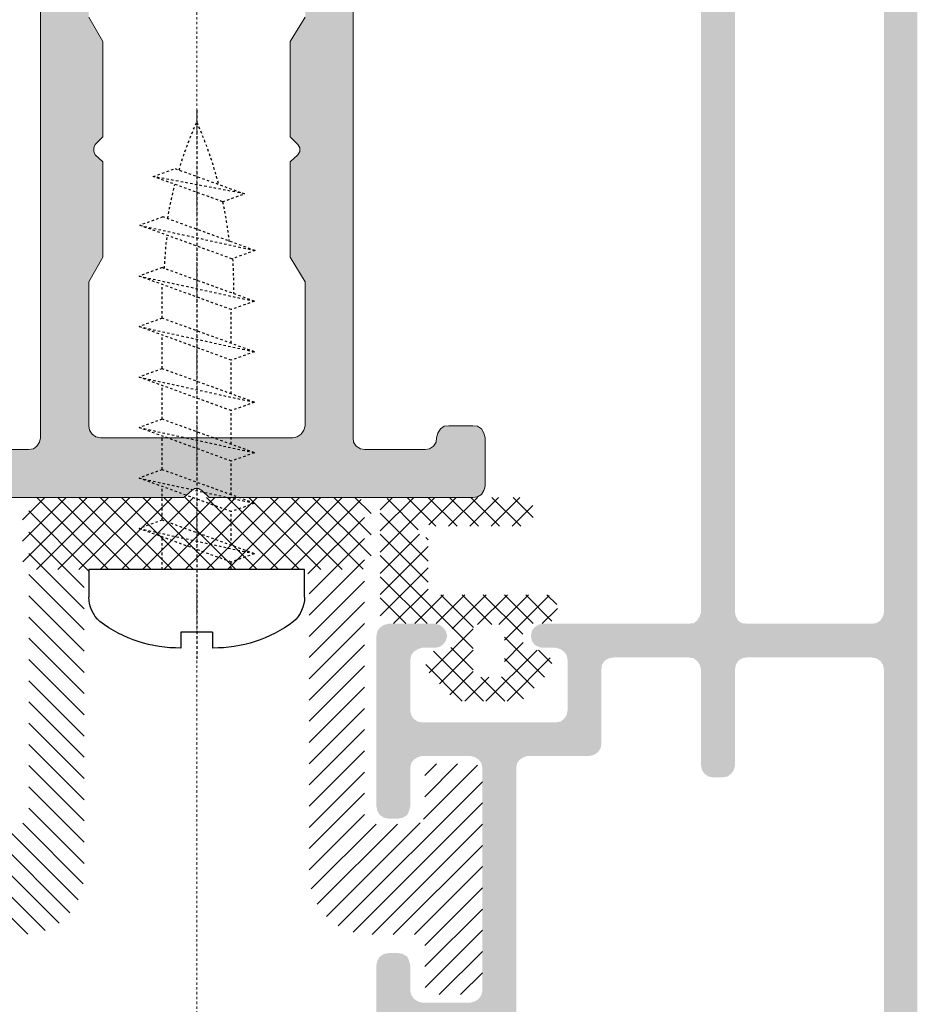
# Model space of a CAD drawing. Header units: millimetres. Extents: x -158258 to 126254, y -16359 to 60195.
# Tile 55 of 173: x -133838 to -133801, y 10539 to 10580. Entities that reach past the tile are written whole.
import ezdxf

# ---------------------------------------------------------------- set-up
doc = ezdxf.new("R2010")
doc.units = ezdxf.units.MM
doc.header["$LTSCALE"] = 0.1
doc.header["$MEASUREMENT"] = 0
doc.linetypes.add('CENTER', pattern=[2, 1.25, -0.25, 0.25, -0.25])
doc.linetypes.add('HIDDEN', pattern=[0.375, 0.25, -0.125])
for name, color, linetype, lineweight in [('01. Aluminium (Main Structure)', 6, 'Continuous', 5), ('2_Centerline', 1, 'CENTER', 15), ('3_Hatch', 8, 'Continuous', 0)]:
    doc.layers.add(name, color=color, linetype=linetype, lineweight=lineweight)
doc.layers.add('CENTER LINE', color=8, linetype='CENTER')
doc.layers.add('HARDWARES', color=7, linetype='Continuous')

# ---------------------------------------------------------------- blocks, each defined once
blk = doc.blocks.new('A$C23054C9A')
at = {"layer": '3_Hatch'}
h = blk.add_hatch(color=256, dxfattribs=at)
h.dxf.hatch_style = 1
h.paths.add_polyline_path([(10.36235835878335, 60.5273725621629), (10.36235835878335, 25.99274578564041), (10.32502586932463, 25.82786062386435), (10.21613944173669, 25.645346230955), (10.03258803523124, 25.53542278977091), (9.850073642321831, 25.51675654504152), (4.654635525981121, 25.51675654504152), (4.453454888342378, 25.53542278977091), (4.289606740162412, 25.645346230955), (4.197312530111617, 25.82786062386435), (4.16101705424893, 25.99274578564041), (4.16101705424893, 60.5273725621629), (4.197312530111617, 60.71092396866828), (4.289606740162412, 60.87477211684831), (4.453454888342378, 60.98469555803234), (4.654635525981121, 61.02202804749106), (9.850073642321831, 61.02202804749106), (10.03258803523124, 60.98469555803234), (10.21613944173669, 60.87477211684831), (10.32502586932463, 60.71092396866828)], flags=16)
h.paths.add_polyline_path([(4.16101705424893, 5.890237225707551), (4.106055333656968, 6.091417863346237), (3.996131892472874, 6.256303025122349), (3.84991297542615, 6.366226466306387), (3.648732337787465, 6.402521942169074), (3.246371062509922, 6.402521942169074), (3.063856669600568, 6.366226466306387), (2.898971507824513, 6.256303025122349), (2.789048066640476, 6.091417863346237), (2.752752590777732, 5.890237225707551), (2.752752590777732, 1.902919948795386), (2.69779087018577, 1.701739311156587), (2.587867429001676, 1.536854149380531), (2.441648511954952, 1.426930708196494), (2.240467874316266, 1.408264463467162), (-4.454491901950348, 1.408264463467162), (-4.637006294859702, 1.426930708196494), (-4.801891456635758, 1.536854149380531), (-4.911814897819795, 1.701739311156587), (-4.948110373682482, 1.902919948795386), (-4.948110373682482, 19.49896664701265), (-4.911814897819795, 19.70014728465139), (-4.801891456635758, 19.84636620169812), (-4.637006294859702, 19.95628964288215), (-4.454491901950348, 20.01125136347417), (-1.893068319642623, 20.01125136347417), (-1.710553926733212, 20.04754683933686), (-1.545668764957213, 20.15747028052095), (-1.435745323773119, 20.32235544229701), (-1.399449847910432, 20.50486983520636), (-1.399449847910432, 23.59620736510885), (-1.380783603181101, 23.7973880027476), (-1.271897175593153, 23.96227316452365), (-1.088345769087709, 24.07219660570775), (-0.88716513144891, 24.10849208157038), (2.240467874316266, 24.10849208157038), (2.441648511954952, 24.07219660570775), (2.587867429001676, 23.96227316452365), (2.69779087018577, 23.7973880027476), (2.752752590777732, 23.59620736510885), (2.752752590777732, 19.60889008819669), (2.789048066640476, 19.40770945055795), (2.898971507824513, 19.26149053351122), (3.063856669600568, 19.15156709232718), (3.246371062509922, 19.11527161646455), (3.648732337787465, 19.11527161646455), (3.84991297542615, 19.15156709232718), (3.996131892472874, 19.26149053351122), (4.106055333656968, 19.40770945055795), (4.16101705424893, 19.60889008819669), (4.16101705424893, 23.59620736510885), (4.197312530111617, 23.7973880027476), (4.289606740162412, 23.96227316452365), (4.453454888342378, 24.07219660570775), (4.654635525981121, 24.10849208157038), (9.850073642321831, 24.10849208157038), (10.03258803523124, 24.07219660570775), (10.21613944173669, 23.96227316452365), (10.32502586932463, 23.7973880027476), (10.36235835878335, 23.59620736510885), (10.36235835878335, 1.902919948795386), (10.32502586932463, 1.701739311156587), (10.21613944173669, 1.536854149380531), (10.03258803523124, 1.426930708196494), (9.850073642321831, 1.408264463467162), (4.654635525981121, 1.408264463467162), (4.453454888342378, 1.426930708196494), (4.289606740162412, 1.536854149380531), (4.197312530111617, 1.701739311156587), (4.16101705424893, 1.902919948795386)], flags=16)
h.paths.add_polyline_path([(-6.045270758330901, 4.536934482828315), (-6.35637483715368, 4.225830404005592), (-6.35637483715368, 1.902919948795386), (-6.3937073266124, 1.701739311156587), (-6.502593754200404, 1.536854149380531), (-6.667478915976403, 1.426930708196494), (-6.868659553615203, 1.408264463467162), (-9.246531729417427, 1.408264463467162), (-9.447712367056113, 1.426930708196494), (-9.593931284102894, 1.536854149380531), (-9.70385472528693, 1.701739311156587), (-9.75881644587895, 1.902919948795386), (-9.75881644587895, 2.506461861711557), (-9.795111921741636, 2.688976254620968), (-9.905035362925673, 2.853861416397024), (-10.06992052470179, 2.963784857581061), (-10.25243491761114, 3.000080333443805), (-10.45361555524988, 2.963784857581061), (-10.61850071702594, 2.853861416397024), (-10.72842415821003, 2.688976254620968), (-10.76471963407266, 2.506461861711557), (-10.76471963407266, 0.493618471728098), (-10.72842415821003, 0.3111040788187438), (-10.61850071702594, 0.1462189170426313), (-10.45361555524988, 0.03629547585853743), (-10.25243491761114, -4.035882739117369e-12), (10.25243491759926, -4.035882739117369e-12), (10.453615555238, -0.05496172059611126), (10.59983447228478, -0.1648851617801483), (10.70975791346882, -0.3111040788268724), (10.76471963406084, -0.512284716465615), (10.76471963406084, -1.518187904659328), (10.80101510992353, -1.700702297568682), (10.89227230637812, -1.865587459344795), (11.05715746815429, -1.975510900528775), (11.25833810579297, -1.99314013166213), (11.44085249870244, -1.975510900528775), (11.6057376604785, -1.865587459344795), (11.71566110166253, -1.700702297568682), (11.75195657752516, -1.518187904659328), (11.75195657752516, 61.91800779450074), (11.71566110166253, 62.11918843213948), (11.6057376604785, 62.28407359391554), (11.44085249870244, 62.39296002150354), (11.25833810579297, 62.41162626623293), (-1.746849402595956, 62.41162626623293), (-1.948030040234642, 62.39296002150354), (-2.094248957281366, 62.28407359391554), (-2.20417239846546, 62.11918843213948), (-2.259134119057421, 61.91800779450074), (-2.259134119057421, 61.5156465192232), (-2.20417239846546, 61.3507613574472), (-2.094248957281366, 61.16824696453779), (-1.948030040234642, 61.05832352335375), (-1.746849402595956, 61.02202804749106), (2.240467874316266, 61.02202804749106), (2.441648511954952, 60.98469555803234), (2.587867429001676, 60.87477211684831), (2.69779087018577, 60.71092396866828), (2.752752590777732, 60.5273725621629), (2.752752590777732, 25.99274578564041), (2.69779087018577, 25.82786062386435), (2.587867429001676, 25.645346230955), (2.441648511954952, 25.53542278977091), (2.240467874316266, 25.51675654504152), (-3.832283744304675, 25.51675654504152), (-3.997168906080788, 25.48046106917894), (-4.088426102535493, 25.42549934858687), (-4.179683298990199, 25.37053762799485), (-4.23464501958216, 25.29794667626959), (-4.289606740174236, 25.22431871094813), (-4.308272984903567, 25.13306151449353), (-4.325902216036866, 25.05943354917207), (-4.325902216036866, 24.96817635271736), (-4.308272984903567, 24.87691915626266), (-4.289606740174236, 24.78566195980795), (-4.23464501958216, 24.7120339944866), (-4.179683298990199, 24.63944304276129), (-4.088426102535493, 24.58448132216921), (-3.997168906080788, 24.54818584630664), (-3.88724546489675, 24.51085335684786), (-3.302369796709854, 24.51085335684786), (-3.101189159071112, 24.4558916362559), (-2.953933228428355, 24.34700520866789), (-2.84504680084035, 24.19974927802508), (-2.807714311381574, 23.99856864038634), (-2.807714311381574, 21.9141713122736), (-2.84504680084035, 21.71299067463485), (-2.953933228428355, 21.5481055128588), (-3.101189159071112, 21.43818207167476), (-3.302369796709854, 21.40188659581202), (-8.86283669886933, 21.40188659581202), (-9.045351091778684, 21.43818207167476), (-9.21023625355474, 21.5481055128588), (-9.320159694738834, 21.71299067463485), (-9.356455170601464, 21.9141713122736), (-9.356455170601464, 23.99856864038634), (-9.320159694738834, 24.19974927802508), (-9.21023625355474, 24.34700520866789), (-9.045351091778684, 24.4558916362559), (-8.86283669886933, 24.51085335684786), (-8.331885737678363, 24.51085335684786), (-8.130705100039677, 24.54818584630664), (-7.984486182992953, 24.65707227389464), (-7.874562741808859, 24.80432820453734), (-7.819601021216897, 25.00550884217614), (-7.874562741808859, 25.20668947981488), (-7.984486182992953, 25.35290839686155), (-8.130705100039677, 25.46283183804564), (-8.331885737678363, 25.51675654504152), (-10.25243491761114, 25.51675654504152), (-10.45361555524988, 25.46283183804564), (-10.61850071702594, 25.35290839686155), (-10.72842415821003, 25.20668947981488), (-10.76471963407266, 25.00550884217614), (-10.76471963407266, 17.9081877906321), (-10.72842415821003, 17.70700715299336), (-10.61850071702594, 17.54212199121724), (-10.45361555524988, 17.43219855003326), (-10.25243491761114, 17.39590307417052), (-9.868739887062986, 17.39590307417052), (-9.667559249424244, 17.43219855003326), (-9.48504485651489, 17.54212199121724), (-9.41141689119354, 17.70700715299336), (-9.356455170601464, 17.9081877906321), (-9.356455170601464, 19.49896664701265), (-9.320159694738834, 19.70014728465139), (-9.21023625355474, 19.84636620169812), (-9.045351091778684, 19.95628964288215), (-8.86283669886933, 20.01125136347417), (-6.868659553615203, 20.01125136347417), (-6.667478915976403, 19.95628964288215), (-6.502593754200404, 19.84636620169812), (-6.3937073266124, 19.70014728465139), (-6.35637483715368, 19.49896664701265), (-6.35637483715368, 10.24362030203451), (-6.3937073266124, 10.06110590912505), (-6.502593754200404, 9.896220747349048), (-6.667478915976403, 9.786297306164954), (-6.868659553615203, 9.731335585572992), (-8.86283669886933, 9.731335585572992), (-9.045351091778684, 9.786297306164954), (-9.21023625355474, 9.896220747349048), (-9.320159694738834, 10.06110590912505), (-9.356455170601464, 10.24362030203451), (-9.356455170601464, 11.30448521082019), (-9.41141689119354, 11.4869996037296), (-9.48504485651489, 11.65188476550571), (-9.667559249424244, 11.76180820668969), (-9.868739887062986, 11.79810368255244), (-10.25243491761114, 11.79810368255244), (-10.45361555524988, 11.76180820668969), (-10.61850071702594, 11.65188476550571), (-10.72842415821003, 11.4869996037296), (-10.76471963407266, 11.30448521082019), (-10.76471963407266, 6.987397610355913), (-10.74709040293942, 6.859844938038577), (-10.70975791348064, 6.768587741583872), (-10.65479619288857, 6.694959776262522), (-10.59983447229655, 6.639998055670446), (-10.54590976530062, 6.585036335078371), (-10.47228179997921, 6.548740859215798), (-10.39865383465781, 6.512445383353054), (-10.32606288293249, 6.493779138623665), (-10.25243491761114, 6.493779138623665), (-10.16117772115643, 6.493779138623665), (-10.08858676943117, 6.530074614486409), (-10.01495880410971, 6.567407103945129), (-9.941330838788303, 6.603702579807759), (-9.887406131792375, 6.676293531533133), (-9.8324444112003, 6.74992149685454), (-9.75881644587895, 6.987397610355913), (-9.75881644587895, 7.590939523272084), (-9.70385472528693, 7.792120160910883), (-9.593931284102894, 7.957005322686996), (-9.447712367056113, 8.066928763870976), (-9.246531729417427, 8.085595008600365), (-6.868659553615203, 8.085595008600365), (-6.667478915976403, 8.066928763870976), (-6.502593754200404, 7.957005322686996), (-6.3937073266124, 7.792120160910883), (-6.35637483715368, 7.590939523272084), (-6.35637483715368, 5.268029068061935), (-6.045270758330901, 4.956924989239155), (-5.954013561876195, 4.829372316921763), (-5.954013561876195, 4.664487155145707)])
blk = doc.blocks.new('A$C768C5112')
at = {"layer": '3_Hatch'}
h = blk.add_hatch(color=256, dxfattribs=at)
h.dxf.hatch_style = 1
h.paths.add_polyline_path([(-4.223506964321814, -41.98522546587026), (-3.912497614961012, -41.67421611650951), (-3.912497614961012, -37.70677351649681), (-4.498231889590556, -36.68251605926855), (-4.498231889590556, -2.487038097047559), (-4.461947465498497, -2.304579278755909), (-4.352057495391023, -2.139744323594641), (-4.205883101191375, -2.029854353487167), (-4.004763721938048, -1.993569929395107), (4.004763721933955, -1.993569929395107), (4.188259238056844, -2.029854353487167), (4.35205749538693, -2.139744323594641), (4.461947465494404, -2.304579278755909), (4.516892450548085, -2.487038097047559), (4.516892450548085, -36.68251605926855), (3.894873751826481, -37.70677351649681), (3.894873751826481, -41.67421611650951), (4.205883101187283, -41.98522546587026), (4.297112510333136, -42.13139986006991), (4.297112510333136, -42.27757425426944), (4.205883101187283, -42.42374864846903), (3.894873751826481, -42.71713413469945), (3.894873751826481, -46.6845767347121), (4.516892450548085, -47.70883419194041), (4.516892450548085, -53.70716784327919), (4.461947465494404, -53.8896266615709), (4.35205749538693, -54.05446161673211), (4.188259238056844, -54.16435158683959), (4.004763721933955, -54.2006360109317), (-4.004763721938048, -54.2006360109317), (-4.205883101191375, -54.16435158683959), (-4.352057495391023, -54.05446161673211), (-4.461947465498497, -53.8896266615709), (-4.498231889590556, -53.70716784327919), (-4.498231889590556, -47.70883419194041), (-3.912497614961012, -46.6845767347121), (-3.912497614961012, -42.71713413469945), (-4.223506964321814, -42.42374864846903), (-4.278451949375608, -42.27757425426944), (-4.278451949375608, -42.13139986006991)], flags=16)
h.paths.add_polyline_path([(10.03938179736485, -54.01714049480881), (9.984436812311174, -54.2006360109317), (9.965776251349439, -54.38309482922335), (9.856922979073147, -54.54792978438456), (9.692088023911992, -54.65781975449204), (9.509629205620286, -54.69410417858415), (7.003930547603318, -54.69410417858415), (6.821471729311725, -54.65781975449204), (6.637976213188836, -54.54792978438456), (6.528086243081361, -54.38309482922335), (6.510462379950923, -54.2006360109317), (6.510462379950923, -2.487038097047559), (6.528086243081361, -2.304579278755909), (6.637976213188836, -2.139744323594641), (6.821471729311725, -2.029854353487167), (7.003930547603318, -1.993569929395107), (11.88677733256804, -1.993569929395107), (12.17912612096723, -1.682560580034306), (12.32530051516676, -1.591331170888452), (12.47147490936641, -1.591331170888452), (12.59898874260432, -1.682560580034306), (12.92865865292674, -1.993569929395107), (27.50255676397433, -1.993569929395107), (27.68605228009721, -2.029854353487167), (27.86851109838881, -2.139744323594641), (27.95974050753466, -2.304579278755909), (27.99602493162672, -2.487038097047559), (27.99602493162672, -6.985269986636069), (27.95974050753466, -7.186389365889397), (27.86851109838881, -7.351224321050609), (27.68605228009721, -7.461114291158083), (27.50255676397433, -7.497398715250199), (18.81710233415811, -7.497398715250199), (18.61598295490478, -7.533683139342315), (18.45114799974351, -7.64357310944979), (18.34125802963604, -7.808408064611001), (18.30497360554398, -8.009527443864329), (18.30497360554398, -13.47707180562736), (18.34125802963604, -13.67819118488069), (18.45114799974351, -13.86065000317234), (18.61598295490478, -13.95291611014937), (18.81710233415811, -13.98920053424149), (21.79760859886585, -13.98920053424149), (21.99872797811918, -13.95291611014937), (22.16356293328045, -13.86065000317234), (22.27241620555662, -13.67819118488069), (22.29107676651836, -13.47707180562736), (22.29107676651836, -13.00122750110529), (22.27241620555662, -12.80010812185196), (22.16356293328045, -12.65393372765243), (21.99872797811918, -12.5440437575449), (21.79760859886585, -12.49013547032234), (20.80963556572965, -12.49013547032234), (20.60851618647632, -12.4528143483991), (20.46234179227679, -12.34292437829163), (20.35245182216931, -12.19674998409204), (20.29750683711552, -11.99563060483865), (20.29750683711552, -10.00309737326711), (20.35245182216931, -9.801977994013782), (20.46234179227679, -9.655803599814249), (20.60851618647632, -9.545913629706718), (20.80963556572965, -9.49096864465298), (23.64396743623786, -9.49096864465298), (23.93735292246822, -9.179959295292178), (24.08352731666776, -9.106353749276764), (24.2297017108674, -9.106353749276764), (24.35721554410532, -9.179959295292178), (24.68688545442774, -9.49096864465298), (27.50255676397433, -9.49096864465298), (27.68605228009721, -9.545913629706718), (27.86851109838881, -9.655803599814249), (27.95974050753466, -9.801977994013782), (27.99602493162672, -10.00309737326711), (27.99602493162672, -11.99563060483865), (27.95974050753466, -12.19674998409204), (27.86851109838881, -12.34292437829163), (27.68605228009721, -12.4528143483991), (27.50255676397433, -12.49013547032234), (26.51562042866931, -12.49013547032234), (26.31450104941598, -12.5440437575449), (26.16832665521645, -12.65393372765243), (26.05843668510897, -12.80010812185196), (26.00349170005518, -13.00122750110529), (26.00349170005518, -13.47707180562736), (26.05843668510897, -13.67819118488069), (26.16832665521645, -13.86065000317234), (26.31450104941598, -13.95291611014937), (26.51562042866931, -13.98920053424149), (29.51375055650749, -13.98920053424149), (29.69724607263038, -13.95291611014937), (29.86208102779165, -13.86065000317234), (29.97093430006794, -13.67819118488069), (29.98959486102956, -13.47707180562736), (29.97093430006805, 81.00442663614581), (29.86208102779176, 81.1879221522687), (29.77966355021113, 81.24286713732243), (29.69724607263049, 81.29781212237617), (29.60549831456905, 81.3066240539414), (29.5137505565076, 81.31543598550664), (-29.51375055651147, 81.31543598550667), (-29.7148699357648, 81.2978121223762), (-29.86104432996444, 81.18792215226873), (-29.97093430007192, 81.00442663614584), (-30.00721872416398, 80.84062837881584), (-30.00721872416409, -13.47707180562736), (-29.97093430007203, -13.67819118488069), (-29.86104432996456, -13.86065000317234), (-29.71486993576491, -13.95291611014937), (-29.51375055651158, -13.98920053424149), (-26.4959231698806, -13.98920053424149), (-26.31346435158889, -13.95291611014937), (-26.14862939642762, -13.86065000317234), (-26.03873942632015, -13.67819118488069), (-26.00245500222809, -13.47707180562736), (-26.00245500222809, -13.00122750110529), (-26.03873942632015, -12.80010812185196), (-26.14862939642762, -12.65393372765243), (-26.31346435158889, -12.5440437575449), (-26.4959231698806, -12.49013547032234), (-27.52018062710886, -12.49013547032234), (-27.68501558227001, -12.4528143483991), (-27.86747440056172, -12.34292437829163), (-27.97736437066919, -12.19674998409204), (-28.01364879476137, -11.99563060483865), (-28.01364879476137, -10.00309737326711), (-27.97736437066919, -9.801977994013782), (-27.86747440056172, -9.655803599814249), (-27.68501558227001, -9.545913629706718), (-27.52018062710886, -9.49096864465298), (-24.68584875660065, -9.49096864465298), (-24.37483940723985, -9.179959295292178), (-24.24732557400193, -9.106353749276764), (-24.06383005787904, -9.106353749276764), (-23.93631622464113, -9.179959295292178), (-23.62530687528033, -9.49096864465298), (-20.80963556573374, -9.49096864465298), (-20.60851618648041, -9.545913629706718), (-20.44368123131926, -9.655803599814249), (-20.33379126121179, -9.801977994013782), (-20.29750683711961, -10.00309737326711), (-20.29750683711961, -11.99563060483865), (-20.33379126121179, -12.19674998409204), (-20.44368123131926, -12.34292437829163), (-20.60851618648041, -12.4528143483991), (-20.80963556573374, -12.49013547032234), (-21.81523246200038, -12.49013547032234), (-22.01635184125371, -12.5440437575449), (-22.16252623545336, -12.65393372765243), (-22.27241620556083, -12.80010812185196), (-22.30870062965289, -13.00122750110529), (-22.30870062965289, -13.47707180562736), (-22.27241620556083, -13.67819118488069), (-22.16252623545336, -13.86065000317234), (-22.01635184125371, -13.95291611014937), (-21.81523246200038, -13.98920053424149), (-18.79740507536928, -13.98920053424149), (-18.61494625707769, -13.95291611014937), (-18.45011130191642, -13.86065000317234), (-18.34125802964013, -13.67819118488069), (-18.30393690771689, -13.47707180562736), (-18.30393690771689, -8.009527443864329), (-18.34125802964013, -7.808408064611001), (-18.45011130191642, -7.64357310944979), (-18.61494625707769, -7.533683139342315), (-18.79740507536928, -7.497398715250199), (-27.52018062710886, -7.497398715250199), (-27.68501558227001, -7.461114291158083), (-27.86747440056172, -7.351224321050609), (-27.97736437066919, -7.186389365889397), (-28.01364879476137, -6.985269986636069), (-28.01364879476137, -2.487038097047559), (-27.97736437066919, -2.304579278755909), (-27.86747440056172, -2.139744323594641), (-27.68501558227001, -2.029854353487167), (-27.52018062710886, -1.993569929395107), (-12.92762195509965, -1.993569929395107), (-12.61764930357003, -1.682560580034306), (-12.48909877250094, -1.591331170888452), (-12.3429243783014, -1.591331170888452), (-12.17808942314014, -1.682560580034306), (-11.86708007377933, -1.993569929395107), (-7.002893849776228, -1.993569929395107), (-6.801774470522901, -2.029854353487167), (-6.655600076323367, -2.139744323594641), (-6.545710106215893, -2.304579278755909), (-6.509425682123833, -2.487038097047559), (-6.509425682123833, -54.2006360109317), (-6.545710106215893, -54.38309482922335), (-6.655600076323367, -54.54792978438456), (-6.801774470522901, -54.65781975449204), (-7.002893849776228, -54.69410417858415), (-9.508592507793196, -54.69410417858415), (-9.709711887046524, -54.65781975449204), (-9.855886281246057, -54.54792978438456), (-9.965776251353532, -54.38309482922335), (-10.0020606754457, -54.2006360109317), (-10.03834509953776, -54.01714049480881), (-10.14823506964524, -53.83468167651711), (-10.31307002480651, -53.72479170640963), (-10.4955288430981, -53.70716784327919), (-11.50216243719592, -53.70716784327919), (-11.70328181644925, -53.72479170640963), (-11.8494562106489, -53.83468167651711), (-11.95934618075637, -54.01714049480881), (-12.01325446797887, -54.2006360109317), (-12.01325446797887, -56.21182980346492), (-11.95934618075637, -56.39532531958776), (-11.8494562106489, -56.55912357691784), (-11.70328181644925, -56.66901354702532), (-11.50216243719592, -56.68767410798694), (-0.5297525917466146, -56.68767410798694), (-0.201119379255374, -56.39532531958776), (-0.07256884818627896, -56.3217197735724), (0.07360554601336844, -56.3217197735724), (0.2197799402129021, -56.39532531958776), (0.5121287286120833, -56.68767410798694), (11.50216243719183, -56.68767410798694), (11.68565795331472, -56.66901354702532), (11.8494562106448, -56.55912357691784), (11.95934618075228, -56.39532531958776), (12.01429116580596, -56.21182980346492), (12.01429116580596, -54.2006360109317), (11.95934618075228, -54.01714049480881), (11.8494562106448, -53.83468167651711), (11.68565795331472, -53.72479170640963), (11.50216243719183, -53.70716784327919), (10.4965655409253, -53.70716784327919), (10.29544616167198, -53.72479170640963), (10.14927176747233, -53.83468167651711)])
h.paths.add_polyline_path([(27.99602493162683, 77.82280099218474), (27.95974050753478, 78.0062965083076), (27.86851109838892, 78.1887553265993), (27.68605228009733, 78.29864529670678), (27.50255676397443, 78.33492972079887), (-27.52018062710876, 78.3349297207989), (-27.6850155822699, 78.29864529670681), (-27.8674744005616, 78.18875532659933), (-27.97736437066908, 78.00629650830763), (-28.01364879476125, 77.82280099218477), (-28.01364879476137, 0.5121287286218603), (-27.97736437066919, 0.3110093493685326), (-27.86747440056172, 0.1648349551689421), (-27.68501558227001, 0.05494498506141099), (-27.52018062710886, 7.73070496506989e-12), (27.50255676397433, 7.73070496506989e-12), (27.68605228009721, 0.05494498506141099), (27.86851109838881, 0.1648349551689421), (27.95974050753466, 0.3110093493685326), (27.99602493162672, 0.5121287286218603)], flags=16)
at = {"layer": '01. Aluminium (Main Structure)', "linetype": 'ByBlock'}
for p, q in [((-6.509425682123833, -2.487038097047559), (-6.509425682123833, -54.2006360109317)), ((6.510462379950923, -54.2006360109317), (6.510462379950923, -2.487038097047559)), ((-3.912497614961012, -37.70677351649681), (-4.498231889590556, -36.68251605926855)), ((4.516892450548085, -36.68251605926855), (3.894873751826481, -37.70677351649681)), ((-3.912497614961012, -41.67421611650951), (-3.912497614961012, -37.70677351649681)), ((3.894873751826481, -37.70677351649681), (3.894873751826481, -41.67421611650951)), ((-4.223506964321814, -41.98522546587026), (-3.912497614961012, -41.67421611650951)), ((3.894873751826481, -41.67421611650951), (4.205883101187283, -41.98522546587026)), ((-4.278451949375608, -42.13139986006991), (-4.223506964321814, -41.98522546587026)), ((-4.278451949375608, -42.27757425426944), (-4.278451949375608, -42.13139986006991)), ((4.205883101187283, -41.98522546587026), (4.297112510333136, -42.13139986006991)), ((4.297112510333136, -42.13139986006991), (4.297112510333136, -42.27757425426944)), ((-4.223506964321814, -42.42374864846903), (-4.278451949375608, -42.27757425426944)), ((-3.912497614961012, -42.71713413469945), (-4.223506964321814, -42.42374864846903)), ((4.205883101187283, -42.42374864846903), (3.894873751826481, -42.71713413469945)), ((4.297112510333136, -42.27757425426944), (4.205883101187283, -42.42374864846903)), ((-3.912497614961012, -46.6845767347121), (-3.912497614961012, -42.71713413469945)), ((3.894873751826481, -42.71713413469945), (3.894873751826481, -46.6845767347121)), ((-4.498231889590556, -47.70883419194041), (-3.912497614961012, -46.6845767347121)), ((3.894873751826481, -46.6845767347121), (4.516892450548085, -47.70883419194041)), ((-4.498231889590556, -53.70716784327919), (-4.498231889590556, -47.70883419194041)), ((4.516892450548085, -47.70883419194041), (4.516892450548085, -53.70716784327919)), ((-4.461947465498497, -53.8896266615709), (-4.498231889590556, -53.70716784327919)), ((4.516892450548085, -53.70716784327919), (4.461947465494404, -53.8896266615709)), ((10.29544616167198, -53.72479170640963), (10.4965655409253, -53.70716784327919)), ((10.4965655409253, -53.70716784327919), (11.50216243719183, -53.70716784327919)), ((11.50216243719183, -53.70716784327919), (11.68565795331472, -53.72479170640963)), ((-4.352057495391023, -54.05446161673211), (-4.461947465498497, -53.8896266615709)), ((-4.205883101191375, -54.16435158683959), (-4.352057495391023, -54.05446161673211)), ((4.35205749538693, -54.05446161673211), (4.188259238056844, -54.16435158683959)), ((4.461947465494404, -53.8896266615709), (4.35205749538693, -54.05446161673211)), ((9.984436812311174, -54.2006360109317), (10.03938179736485, -54.01714049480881)), ((10.03938179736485, -54.01714049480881), (10.14927176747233, -53.83468167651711)), ((10.14927176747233, -53.83468167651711), (10.29544616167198, -53.72479170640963)), ((11.68565795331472, -53.72479170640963), (11.8494562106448, -53.83468167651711)), ((11.8494562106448, -53.83468167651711), (11.95934618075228, -54.01714049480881)), ((11.95934618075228, -54.01714049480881), (12.01429116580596, -54.2006360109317)), ((-6.545710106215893, -54.38309482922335), (-6.655600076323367, -54.54792978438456)), ((-6.509425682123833, -54.2006360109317), (-6.545710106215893, -54.38309482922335)), ((-4.004763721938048, -54.2006360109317), (-4.205883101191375, -54.16435158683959)), ((4.004763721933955, -54.2006360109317), (-4.004763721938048, -54.2006360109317)), ((4.188259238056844, -54.16435158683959), (4.004763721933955, -54.2006360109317)), ((6.528086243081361, -54.38309482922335), (6.510462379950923, -54.2006360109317)), ((6.637976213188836, -54.54792978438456), (6.528086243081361, -54.38309482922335)), ((9.965776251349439, -54.38309482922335), (9.856922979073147, -54.54792978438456)), ((9.984436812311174, -54.2006360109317), (9.965776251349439, -54.38309482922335)), ((12.01429116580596, -54.2006360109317), (12.01429116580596, -56.21182980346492)), ((-7.002893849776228, -54.69410417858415), (-9.508592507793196, -54.69410417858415)), ((-6.801774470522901, -54.65781975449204), (-7.002893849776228, -54.69410417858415)), ((-6.655600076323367, -54.54792978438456), (-6.801774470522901, -54.65781975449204)), ((6.821471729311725, -54.65781975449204), (6.637976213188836, -54.54792978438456)), ((7.003930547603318, -54.69410417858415), (6.821471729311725, -54.65781975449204)), ((9.509629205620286, -54.69410417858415), (7.003930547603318, -54.69410417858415)), ((9.692088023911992, -54.65781975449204), (9.509629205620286, -54.69410417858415)), ((9.856922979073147, -54.54792978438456), (9.692088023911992, -54.65781975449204)), ((-0.5297525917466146, -56.68767410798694), (-0.201119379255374, -56.39532531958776)), ((-0.201119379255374, -56.39532531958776), (-0.07256884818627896, -56.3217197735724)), ((-0.07256884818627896, -56.3217197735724), (0.07360554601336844, -56.3217197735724)), ((0.07360554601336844, -56.3217197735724), (0.2197799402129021, -56.39532531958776)), ((0.2197799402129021, -56.39532531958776), (0.5121287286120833, -56.68767410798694)), ((11.8494562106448, -56.55912357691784), (11.68565795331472, -56.66901354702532)), ((11.95934618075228, -56.39532531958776), (11.8494562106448, -56.55912357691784)), ((12.01429116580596, -56.21182980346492), (11.95934618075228, -56.39532531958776)), ((-11.50216243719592, -56.68767410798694), (-0.5297525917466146, -56.68767410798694)), ((0.5121287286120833, -56.68767410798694), (11.50216243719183, -56.68767410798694)), ((11.68565795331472, -56.66901354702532), (11.50216243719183, -56.68767410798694))]:
    blk.add_line(p, q, dxfattribs=at)
blk = doc.blocks.new('A$C096C0FB7')
at = {"layer": '3_Hatch'}
h = blk.add_hatch(dxfattribs=at)
h.set_pattern_fill('ANSI31', color=256, scale=5)
h.set_pattern_definition([(45, (-26191.75418318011, -15010.31870583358), (-0.4419417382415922, 0.4419417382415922), [])])
h.paths.add_polyline_path([(9.477403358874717, -15.45374932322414), (9.495029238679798, -15.59994044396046), (9.495029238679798, -17.31898213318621), (9.513691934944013, -17.46517325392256), (9.60493178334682, -17.57507579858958), (9.733497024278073, -17.66631564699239), (9.897314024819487, -17.70364103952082), (11.48882728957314, -17.70364103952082), (11.65368110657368, -17.66631564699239), (11.7812095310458, -17.57507579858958), (11.87244937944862, -17.46517325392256), (11.89111207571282, -17.31898213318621), (11.89111207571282, -8.486342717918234), (11.87244937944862, -8.339114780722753), (11.7812095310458, -8.211586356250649), (11.65368110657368, -8.120346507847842), (11.48882728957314, -8.101683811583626), (9.897314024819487, -8.101683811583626), (9.733497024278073, -8.120346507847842), (9.60493178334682, -8.211586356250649), (9.513691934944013, -8.339114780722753), (9.495029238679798, -8.486342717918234), (9.495029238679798, -10.20538440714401), (9.477403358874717, -10.35157552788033), (9.385126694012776, -10.49776664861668), (9.257598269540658, -10.57034380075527), (9.111407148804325, -10.6076691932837), (7.392365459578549, -10.6076691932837), (7.246174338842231, -10.57034380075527), (7.099983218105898, -10.49776664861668), (7.026369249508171, -10.35157552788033), (6.990080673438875, -10.20538440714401), (6.990080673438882, 2.614851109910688), (6.971417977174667, 2.761042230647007), (6.880178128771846, 2.889607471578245), (6.751612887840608, 2.980847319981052), (6.605421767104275, 2.999510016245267), (-6.873192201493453, 2.999510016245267), (-7.019383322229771, 2.980847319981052), (-7.146911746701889, 2.889607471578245), (-7.22052571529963, 2.761042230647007), (-7.256814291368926, 2.614851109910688), (-7.256814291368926, 0.4209474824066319), (-7.22052571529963, 0.2560936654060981), (-7.146911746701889, 0.1275284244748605), (-7.019383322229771, 0.03628857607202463), (-6.873192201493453, 2.700062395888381e-12), (4.301615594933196, 2.700062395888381e-12), (4.447806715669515, -0.01866269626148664), (4.575335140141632, -0.1099025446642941), (4.667611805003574, -0.237430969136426), (4.685237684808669, -0.4022847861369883), (4.685237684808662, -12.71033297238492), (4.703900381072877, -12.83889821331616), (4.721526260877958, -13.09499187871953), (4.77647753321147, -13.33242284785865), (4.850091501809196, -13.56985381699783), (4.941331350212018, -13.78965890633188), (5.05123389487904, -14.00946399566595), (5.197425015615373, -14.19194369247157), (5.343616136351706, -14.39308608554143), (5.50846995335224, -14.55793990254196), (5.690949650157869, -14.70413102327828), (5.892092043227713, -14.8503221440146), (6.111897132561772, -14.96022468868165), (6.331702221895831, -15.05146453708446), (6.569133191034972, -15.12404168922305), (6.806564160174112, -15.17899296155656), (7.062657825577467, -15.19765565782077), (7.191223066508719, -15.19765565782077), (9.111407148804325, -15.19765565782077), (9.257598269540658, -15.23394423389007), (9.385126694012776, -15.3075582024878)])
blk = doc.blocks.new('*U1030')
at = {"layer": 'CENTER LINE', "linetype": 'CENTER'}
blk.add_line((0, -19.12470507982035), (0, 3.774010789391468), dxfattribs=at)
at = {"layer": 'HARDWARES', "linetype": 'Continuous'}
for p, q in [((-0.6609298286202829, 2.613080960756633), (-0.6609298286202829, 3.274010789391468)), ((0.6609298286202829, 2.613080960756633), (0.6609298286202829, 3.274010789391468)), ((0.6609298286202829, 2.613080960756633), (-0.6609298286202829, 2.613080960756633)), ((-4.488571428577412, 0), (-4.488571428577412, 1.150185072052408)), ((4.488571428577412, 1.150184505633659), (4.488571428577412, 0)), ((4.488571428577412, 0), (-4.488571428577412, 0))]:
    blk.add_line(p, q, dxfattribs=at)
at = {"layer": 'HARDWARES'}
for p, q in [((4.488571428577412, 0.817582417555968), (4.488571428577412, 0)), ((4.488571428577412, 0), (-4.488571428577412, 0))]:
    blk.add_line(p, q, dxfattribs=at)
at = {"layer": 'HARDWARES', "linetype": 'HIDDEN'}
for p, q in [((1.440000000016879, 0), (1.440000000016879, -0.3061200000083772)), ((1.440000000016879, -1.004879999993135), (1.440000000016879, -2.408519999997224)), ((-1.440000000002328, -2.053199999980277), (-1.440000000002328, -3.456749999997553)), ((1.440000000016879, -3.107279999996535), (1.440000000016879, -4.510920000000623)), ((-1.440000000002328, -4.155599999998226), (-1.440000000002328, -5.559150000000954)), ((1.440000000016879, -5.209680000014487), (1.440000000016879, -6.613320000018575)), ((-1.440000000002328, -6.258000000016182), (-1.440000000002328, -7.661550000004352)), ((1.440000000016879, -7.312080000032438), (1.440000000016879, -8.715720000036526)), ((-1.440000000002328, -8.360400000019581), (-1.440000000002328, -9.763950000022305)), ((1.440000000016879, -9.414480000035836), (1.440000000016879, -10.81812000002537)), ((-1.440000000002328, -10.46280000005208), (-1.440000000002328, -11.8663500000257)), ((1.076159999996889, -15.31407514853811), (-1.811639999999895, -16.36515514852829)), ((1.076159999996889, -15.31407514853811), (1.986480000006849, -15.64551514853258)), ((1.986480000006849, -15.64551514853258), (-1.811639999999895, -16.36515514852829)), ((-0.9011999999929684, -16.69647514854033), (1.986480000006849, -15.64551514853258)), ((-1.811639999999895, -16.36515514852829), (-0.9011999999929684, -16.69647514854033))]:
    blk.add_line(p, q, dxfattribs=at)
for points in [[(-1.440000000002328, 1.45519e-11), (-1.440000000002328, -1.354349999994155)], [(2.400000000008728, -0.655559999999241), (1.440000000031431, -0.3061199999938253), (-2.399999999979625, -1.703759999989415), (2.400000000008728, -0.655559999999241), (-1.440000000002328, -2.053200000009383), (-2.399999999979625, -1.703759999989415)], [(2.400000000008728, -2.757960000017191), (1.440000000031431, -2.408519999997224), (-2.399999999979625, -3.806160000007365), (2.400000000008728, -2.757960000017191), (-1.440000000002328, -4.155599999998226), (-2.399999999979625, -3.806160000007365)], [(2.400000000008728, -4.860360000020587), (1.440000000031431, -4.510920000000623), (-2.399999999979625, -5.908560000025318), (2.400000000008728, -4.860360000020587), (-1.440000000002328, -6.258000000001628), (-2.399999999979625, -5.908560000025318)], [(2.400000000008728, -6.962760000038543), (1.440000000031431, -6.613320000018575), (-2.399999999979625, -8.010960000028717), (2.400000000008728, -6.962760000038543), (-1.440000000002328, -8.360400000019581), (-2.399999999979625, -8.010960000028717)], [(2.400000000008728, -9.06516000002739), (1.440000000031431, -8.715720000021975), (-2.399999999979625, -10.11336000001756), (2.400000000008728, -9.06516000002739), (-1.440000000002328, -10.46280000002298), (-2.399999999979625, -10.11336000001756)], [(2.400000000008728, -11.17120999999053), (1.440000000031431, -10.82176999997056), (-2.399999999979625, -12.21940999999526), (2.400000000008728, -11.17120999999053), (-1.440000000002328, -12.56885000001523), (-2.399999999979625, -12.21940999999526)], [(2.428054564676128, -13.28330415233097), (1.468054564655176, -12.93386415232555), (-2.371945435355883, -14.33150415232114), (2.428054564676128, -13.28330415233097), (-1.411945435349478, -14.68094415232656), (-2.371945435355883, -14.33150415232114)]]:
    blk.add_lwpolyline(points, dxfattribs=at)
at = {"layer": 'HARDWARES', "linetype": 'Continuous'}
for centre, radius, start, end in [((-0.7055913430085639, -2.297439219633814), 5.571559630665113, 89.54071651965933, 126.6337815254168), ((0.7055912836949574, -2.297439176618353), 5.571559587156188, 53.36621261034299, 90.45928287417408), ((-3.117142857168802, 1.150185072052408), 1.37142857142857, 131.7376037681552, 180), ((3.117142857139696, 1.150184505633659), 1.37142857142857, 0, 48.2623911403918)]:
    blk.add_arc(centre, radius, start, end, dxfattribs=at)
at = {"layer": 'HARDWARES', "linetype": 'HIDDEN'}
for centre, radius, start, end in [((-15.26299043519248, -11.79904749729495), 16.79315957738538, 356.0960692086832, 1.058428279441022), ((15.43309956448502, -11.79904749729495), 16.79315957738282, 182.5080075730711, 187.2926171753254), ((-15.34804499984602, -11.81309849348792), 16.79315957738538, 347.9668111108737, 353.6815361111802), ((15.34804499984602, -11.81309849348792), 16.79315957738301, 189.5794861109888, 194.562172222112), ((-15.34804499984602, -11.81309849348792), 16.79315957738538, 336.0565194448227, 345.4243000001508), ((15.34804499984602, -11.81309849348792), 16.79315957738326, 196.6931290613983, 203.9434805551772)]:
    blk.add_arc(centre, radius, start, end, dxfattribs=at)
blk = doc.blocks.new('*U1024')
at = {"layer": '3_Hatch'}
h = blk.add_hatch(dxfattribs=at)
h.set_pattern_fill('ANSI37', color=256, scale=5)
h.set_pattern_definition([(45, (-26191.75418318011, -14950.54475466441), (-0.4419417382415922, 0.4419417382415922), []), (135, (-26191.75418318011, -14950.54475466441), (-0.4419417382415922, -0.4419417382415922), [])])
edge = h.paths.add_edge_path(flags=16)
edge.add_line((11.71182948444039, 57.48166528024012), (12.61184658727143, 57.48166528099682))
edge.add_arc((12.61184658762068, 57.2816652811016), 0.1999999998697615, 0.004996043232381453, 90.00000010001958, ccw=False)
edge.add_line((12.81184658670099, 57.28168272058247), (12.81184658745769, 55.48848926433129))
edge.add_arc((12.61184658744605, 55.48848926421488), 0.2000000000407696, -89.99492090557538, 3.335048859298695e-08, ccw=False)
edge.add_line((12.61186431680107, 55.28848926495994), (11.71184658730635, 55.28848926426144))
edge.add_arc((11.71184658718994, 55.48848926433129), 0.2000000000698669, 180.004788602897, 270.0000000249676, ccw=False)
edge.add_line((11.51184658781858, 55.48847254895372), (11.51184658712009, 57.28166528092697))
edge.add_arc((11.71184658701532, 57.28166528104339), 0.1999999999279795, 90.00489952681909, 180.0000000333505, ccw=False)
edge = h.paths.add_edge_path()
edge.add_line((8.015774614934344, 57.51675181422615), (10.37104660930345, 57.51675181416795))
edge.add_arc((10.07805786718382, 56.87822906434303), 0.7025337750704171, 9.153520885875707, 65.35178514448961, ccw=False)
edge.add_arc((10.24754391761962, 56.93439016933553), 0.5270421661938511, -79.1603621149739, 6.0554573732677, ccw=False)
edge.add_line((10.34665990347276, 56.41675181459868), (9.968458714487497, 56.41675181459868))
edge.add_arc((10.22523102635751, 55.76282392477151), 0.7025337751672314, 111.4380253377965, 167.6362901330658)
edge.add_arc((10.05638690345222, 55.82757227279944), 0.524442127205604, 170.5976928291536, 213.7552192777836)
edge.add_line((9.620355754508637, 55.53616811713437), (10.57499981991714, 54.52224207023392))
edge.add_arc((11.12595784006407, 55.05923349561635), 0.7693598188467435, 224.2645035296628, 270.9894007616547)
edge.add_line((11.13924271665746, 54.28998838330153), (13.21103837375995, 54.28998838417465))
edge.add_arc((13.21102023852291, 55.08998810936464), 0.7999997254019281, 270.001298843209, 304.0993048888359)
edge.add_line((13.65952324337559, 54.42753462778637), (14.70333742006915, 55.53616811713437))
edge.add_arc((14.26730627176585, 55.82757227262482), 0.5244421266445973, 326.2447807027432, 369.4023072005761)
edge.add_arc((14.09846214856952, 55.76282392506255), 0.7025337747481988, 12.36370984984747, 68.5619746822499)
edge.add_line((14.35523446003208, 56.41675181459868), (13.97703327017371, 56.41675181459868))
edge.add_arc((14.0761492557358, 56.9343901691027), 0.5270421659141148, 173.9445444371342, 259.1603621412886, ccw=False)
edge.add_arc((14.24563530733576, 56.87822906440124), 0.7025337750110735, 114.648214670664, 170.846480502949, ccw=False)
edge.add_line((13.9526465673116, 57.51675181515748), (14.61607564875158, 57.51675181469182))
edge.add_arc((14.36620418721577, 58.11675181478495), 0.6499505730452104, 292.609405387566, 427.390594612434)
edge.add_line((14.61607564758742, 58.71675181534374), (9.750206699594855, 58.71675181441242))
edge.add_arc((9.837962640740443, 58.89647074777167), 0.2000000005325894, 187.0701601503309, 243.9739526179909, ccw=False)
edge.add_line((9.63948340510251, 58.87185381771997), (9.639483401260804, 61.00105393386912))
edge.add_arc((9.439483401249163, 61.001053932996), 0.1999999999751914, 2.501289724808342e-07, 37.03652346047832)
edge.add_arc((9.510029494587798, 61.39429408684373), 0.2869598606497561, 38.63495305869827, 288.0900403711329, ccw=False)
edge.add_line((9.734185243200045, 61.57345926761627), (13.59247883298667, 61.57346078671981))
edge.add_arc((13.43212323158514, 62.17343952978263), 0.6210381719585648, 284.9636218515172, 435.0517186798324)
edge.add_line((13.59231818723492, 62.77346118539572), (8.137962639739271, 62.77346118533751))
edge.add_arc((8.137962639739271, 62.27346118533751), 0.5, 90, 180)
edge.add_line((7.637962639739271, 62.27346118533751), (7.637962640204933, 57.80045421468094))
edge.add_arc((8.012120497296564, 57.90530651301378), 0.388571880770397, 195.6547556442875, 270.5388156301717)
at = {"layer": '2_Centerline', "ltscale": 0.25}
blk.add_lwpolyline([(0, 230.7765712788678), (0, 0)], dxfattribs=at)
at = {"layer": '3_Hatch'}
for name, p in [('A$C768C5112', (0, 119.4611352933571)), ('A$C23054C9A', (18.24748691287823, 31.99999526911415)), ('A$C096C0FB7', (0, 59.77395116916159))]:
    blk.add_blockref(name, p, dxfattribs=at)
at = {"layer": '3_Hatch', "xscale": -1}
blk.add_blockref('A$C096C0FB7', (0, 59.77395116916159), dxfattribs=at)
at = {"layer": 'HARDWARES', "xscale": -1, "rotation": 180}
blk.add_blockref('*U1030', (0, 59.77395116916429), dxfattribs=at)

msp = doc.modelspace()

# ---------------------------------------------------------------- block references
at = {"layer": '3_Hatch', "transparency": 33554687}
msp.add_blockref('*U1024', (-133830.6979838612, 10497.02364948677), dxfattribs=at)

doc.saveas('drawing.dxf')
